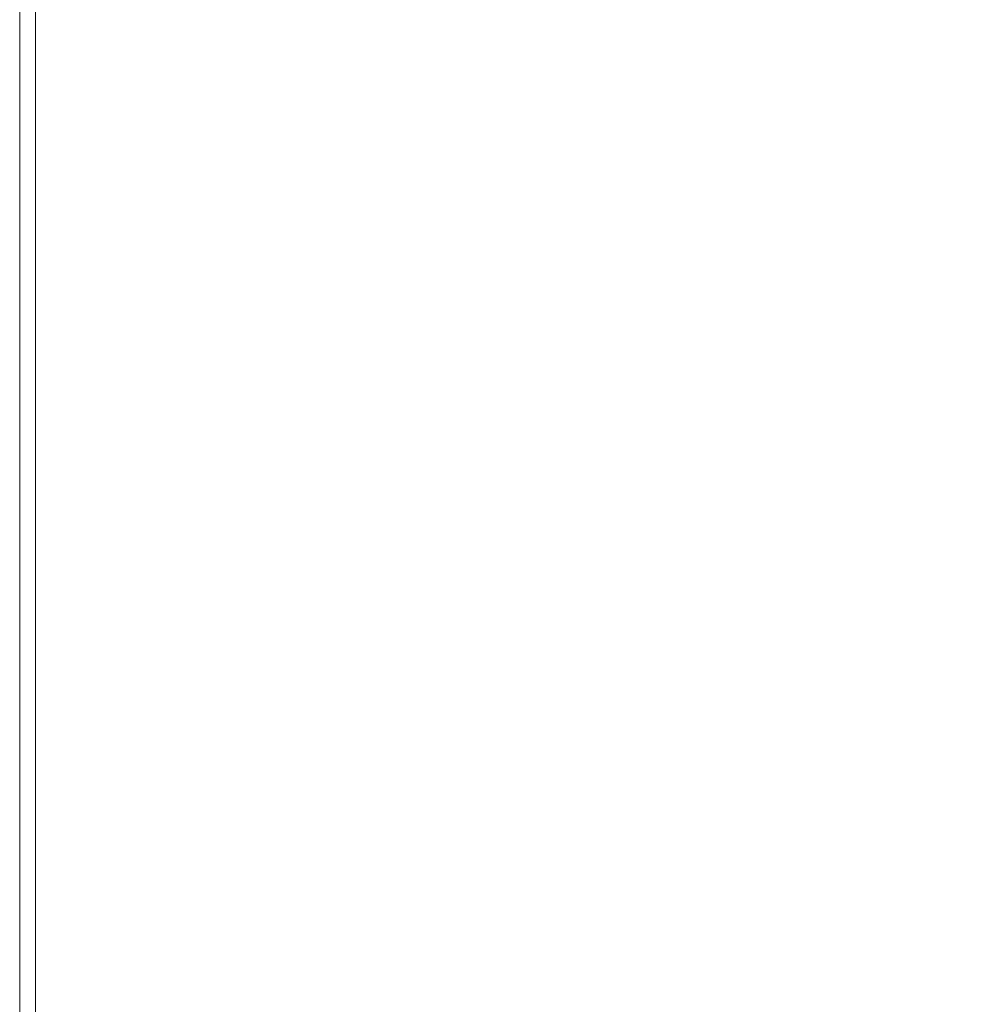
# Model space of a CAD drawing. Header units: inches. Extents: x 361 to 802, y -362 to 528.
# Tile 254 of 256: x 631.39 to 637.39, y 497.54 to 503.78. Entities that reach past the tile are written whole.
import ezdxf

# ---------------------------------------------------------------- set-up
doc = ezdxf.new("R2010")
doc.units = ezdxf.units.IN
doc.header["$MEASUREMENT"] = 0
doc.layers.add('E-CABL-TRAY', color=211, linetype='Continuous', lineweight=20)

msp = doc.modelspace()

# ---------------------------------------------------------------- meshes
at = {"layer": 'E-CABL-TRAY'}
mesh = msp.add_polyface(dxfattribs=at)
corners = [(631.394, 304.3115, 184.5), (631.494, 304.3115, 184.5), (631.494, 518.6471, 184.5), (631.394, 518.6471, 184.5)]
mesh.append_faces([[corners[k] for k in face] for face in [(0, 1, 2, 3)]])
mesh = msp.add_polyface(dxfattribs=at)
corners = [(631.394, 304.3115, 180.5), (631.394, 304.3115, 184.5), (631.394, 518.6471, 184.5), (631.394, 518.6471, 180.5)]
mesh.append_faces([[corners[k] for k in face] for face in [(3, 0, 1, 2)]])
mesh = msp.add_polyface(dxfattribs=at)
corners = [(643.394, 304.3115, 180.5), (631.394, 304.3115, 180.5), (631.394, 518.6471, 180.5), (643.394, 518.6471, 180.5)]
mesh.append_faces([[corners[k] for k in face] for face in [(0, 1, 2, 3)]])
mesh = msp.add_polyface(dxfattribs=at)
corners = [(631.494, 304.3115, 180.6), (643.294, 304.3115, 180.6), (643.294, 518.6471, 180.6), (631.494, 518.6471, 180.6)]
mesh.append_faces([[corners[k] for k in face] for face in [(0, 1, 2, 3)]])
mesh = msp.add_polyface(dxfattribs=at)
corners = [(631.494, 304.3115, 184.5), (631.494, 304.3115, 180.6), (631.494, 518.6471, 180.6), (631.494, 518.6471, 184.5)]
mesh.append_faces([[corners[k] for k in face] for face in [(0, 1, 2, 3)]])

doc.saveas('drawing.dxf')
